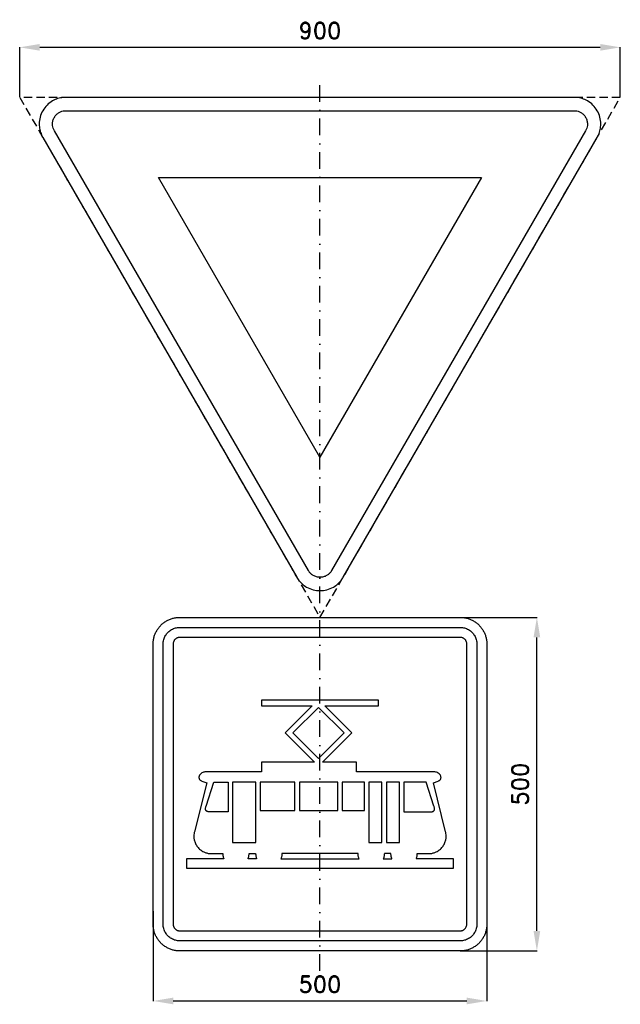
# Model space of a CAD drawing. Header units: millimetres. Extents: x -29 to 871, y -80 to 1396.
import ezdxf

# ---------------------------------------------------------------- set-up
doc = ezdxf.new("R2010")
doc.units = ezdxf.units.MM
doc.header["$LTSCALE"] = 5
doc.linetypes.add('ČERCHOVANÁX2', pattern=[2, 1, -0.5, 0, -0.5])
doc.linetypes.add('ČÁRKOVANÁX2', pattern=[1.5, 1, -0.5])
doc.layers.add('Kóty', color=2, linetype='Continuous')
doc.layers.add('Značka', color=7, linetype='Continuous')
doc.styles.get("Standard").update_dxf_attribs({"font": 'romand.shx', "height": 25})
doc.dimstyles.get("Standard").update_dxf_attribs({"dimtxt": 25, "dimasz": 30, "dimexe": 0.18, "dimexo": 0.0625, "dimgap": 12.5, "dimtad": 1, "dimdec": 0, "dimzin": 0, "dimdsep": 46, "dimtxsty": 'Standard', "dimcen": 0.09, "dimadec": 0, "dimazin": 0, "dimtfac": 1, "dimtdec": 0, "dimtofl": 0, "dimtmove": 0, "dimatfit": 3, "dimfxl": 1, "dimtolj": 1, "dimtzin": 0, "dimarcsym": 0})

# ---------------------------------------------------------------- blocks, each defined once
blk = doc.blocks.new('*D0')
at = {"layer": 'Defpoints', "color": 0, "transparency": 16777216}
for p in [(870.7, 1354.4), (-29.3, 1279.4), (870.7, 1279.4)]:
    blk.add_point(p, dxfattribs=at)
at = {"layer": 'Kóty', "color": 0, "lineweight": -2, "transparency": 16777216}
for p, q in [((-29.3, 1279.5), (-29.3, 1354.6)), ((0.7, 1354.4), (840.7, 1354.4)), ((870.7, 1279.5), (870.7, 1354.6))]:
    blk.add_line(p, q, dxfattribs=at)
at = {"layer": 'Kóty', "color": 0, "transparency": 16777216}
for points in [[(0.7, 1359.4), (0.7, 1349.4), (-29.3, 1354.4)], [(840.7, 1359.4), (840.7, 1349.4), (870.7, 1354.4)]]:
    blk.add_solid(points, dxfattribs=at)
at = {"layer": 'Kóty', "color": 0, "transparency": 16777216, "insert": (420.7, 1379.4), "char_height": 25, "attachment_point": 5}
blk.add_mtext('\\A1;900', dxfattribs=at)
blk = doc.blocks.new('*D1')
at = {"layer": 'Defpoints', "color": 0, "transparency": 16777216}
for p in [(630.7, 500), (745.7, 500), (630.7, 0)]:
    blk.add_point(p, dxfattribs=at)
at = {"layer": 'Kóty', "color": 0, "lineweight": -2, "transparency": 16777216}
for p, q in [((630.8, 500), (745.9, 500)), ((745.7, 30), (745.7, 470)), ((630.8, 0), (745.9, 0))]:
    blk.add_line(p, q, dxfattribs=at)
at = {"layer": 'Kóty', "color": 0, "transparency": 16777216}
for points in [[(740.7, 470), (750.7, 470), (745.7, 500)], [(740.7, 30), (750.7, 30), (745.7, 0)]]:
    blk.add_solid(points, dxfattribs=at)
at = {"layer": 'Kóty', "color": 0, "transparency": 16777216, "insert": (720.7, 250), "char_height": 25, "attachment_point": 5, "rotation": 90}
blk.add_mtext('\\A1;500', dxfattribs=at)
blk = doc.blocks.new('*D2')
at = {"layer": 'Defpoints', "color": 0, "transparency": 16777216}
for p in [(170.7, 59.8), (670.7, 59.8), (670.7, -75)]:
    blk.add_point(p, dxfattribs=at)
at = {"layer": 'Kóty', "color": 0, "lineweight": -2, "transparency": 16777216}
for p, q in [((170.7, 59.7), (170.7, -75.2)), ((670.7, 59.7), (670.7, -75.2)), ((200.7, -75), (640.7, -75))]:
    blk.add_line(p, q, dxfattribs=at)
at = {"layer": 'Kóty', "color": 0, "transparency": 16777216}
for points in [[(200.7, -70), (200.7, -80), (170.7, -75)], [(640.7, -70), (640.7, -80), (670.7, -75)]]:
    blk.add_solid(points, dxfattribs=at)
at = {"layer": 'Kóty', "color": 0, "transparency": 16777216, "insert": (420.7, -50), "char_height": 25, "attachment_point": 5}
blk.add_mtext('\\A1;500', dxfattribs=at)

msp = doc.modelspace()

# ---------------------------------------------------------------- linework, layer by layer
at = {"layer": 'Značka', "color": 6, "linetype": 'ČERCHOVANÁX2', "lineweight": 25, "ltscale": 5}
msp.add_line((420.7, -30), (420.7, 1309.7), dxfattribs=at)
at = {"layer": 'Značka', "color": 6, "linetype": 'ČÁRKOVANÁX2', "ltscale": 2.5}
msp.add_lwpolyline([(-29.3, 1279.4), (420.7, 500), (870.7, 1279.4)], close=True, dxfattribs=at)
at = {"layer": 'Značka', "color": 5}
for points in [[(5.4, 1219.4), (386.1, 560), (387.2, 558.2, 0.010736), (388.4, 556.5, 0.05577), (393.9, 550.2, 0.055977), (400.7, 545.4, 0.06956), (410.3, 541.3, 0.069791), (420.7, 540, 0.069502), (431.1, 541.3, 0.067733), (440.7, 545.4, 0.055946), (447.6, 550.2, 0.061133), (453.1, 556.5, 0.012257), (454.2, 558.2, 0.004062), (455.4, 560), (836.1, 1219.4), (837.1, 1221.3, 0.010712), (838, 1223.1, 0.055704), (840.6, 1231.1, 0.055982), (841.4, 1239.4, 0.069586), (840.1, 1249.8, 0.06977), (836.1, 1259.4, 0.069479), (829.8, 1267.7, 0.067785), (821.4, 1274.1, 0.055981), (813.8, 1277.6, 0.061109), (805.6, 1279.2), (803.5, 1279.3), (801.4, 1279.4), (40, 1279.4), (37.9, 1279.3), (35.8, 1279.2, 0.055792), (27.6, 1277.5, 0.055978), (20, 1274.1, 0.069563), (11.7, 1267.8, 0.069778), (5.4, 1259.4, 0.069488), (1.3, 1249.8, 0.067789), (0, 1239.4, 0.055937), (0.8, 1231, 0.060953), (3.5, 1223.1), (4.4, 1221.3), (5.4, 1219.4)], [(210.7, 0), (210.6, 0), (210.4, 0, -0.03218), (205.2, 0.4, -0.035444), (200.2, 1.4, -0.036266), (195.3, 3.1, -0.034419), (190.6, 5.4, -0.033723), (186.3, 8.3, -0.034085), (182.4, 11.7, -0.034206), (179, 15.6, -0.03423), (176.1, 19.9, -0.034045), (173.8, 24.5, -0.033416), (172.1, 29.4, -0.034129), (171.1, 34.5, -0.036747), (170.7, 39.7), (170.7, 39.8), (170.7, 40), (170.7, 460), (170.7, 460.2), (170.7, 460.3, -0.032179), (171.1, 465.5, -0.035441), (172.1, 470.6, -0.03627), (173.8, 475.5, -0.034425), (176.1, 480.1, -0.033724), (179, 484.4, -0.034084), (182.4, 488.3, -0.03421), (186.3, 491.7, -0.034229), (190.6, 494.6, -0.034041), (195.3, 496.9, -0.033411), (200.2, 498.6, -0.034123), (205.2, 499.7, -0.036741), (210.4, 500), (210.6, 500), (210.7, 500), (630.7, 500), (630.9, 500), (631, 500, -0.032174), (636.2, 499.6, -0.035443), (641.3, 498.6, -0.036265), (646.2, 496.9, -0.034414), (650.8, 494.6, -0.033719), (655.1, 491.7, -0.034082), (659, 488.3, -0.034215), (662.4, 484.4, -0.034226), (665.3, 480.1, -0.03405), (667.6, 475.5, -0.033405), (669.3, 470.6, -0.034129), (670.4, 465.5, -0.036741), (670.7, 460.3), (670.7, 460.2), (670.7, 460), (670.7, 40), (670.7, 39.8), (670.7, 39.7, -0.032179), (670.4, 34.5, -0.035442), (669.3, 29.4, -0.03626), (667.6, 24.5, -0.034413), (665.3, 19.9, -0.033721), (662.4, 15.6, -0.034079), (659, 11.7, -0.03421), (655.1, 8.3, -0.034233), (650.8, 5.4, -0.034047), (646.2, 3.1, -0.033414), (641.3, 1.4, -0.034126), (636.2, 0.3, -0.036745), (631, 0), (630.9, 0), (630.7, 0), (210.7, 0)], [(210.7, 15), (210.6, 15), (210.5, 15, -0.03218), (207.3, 15.2, -0.035443), (204.1, 15.9, -0.036267), (201.1, 16.9, -0.034421), (198.2, 18.4, -0.033722), (195.5, 20.2, -0.034087), (193, 22.3, -0.034208), (190.9, 24.7, -0.034231), (189.1, 27.4, -0.03404), (187.7, 30.3, -0.033412), (186.6, 33.4, -0.034124), (185.9, 36.6, -0.036741), (185.7, 39.8), (185.7, 39.9), (185.7, 40), (185.7, 460), (185.7, 460.1), (185.7, 460.2, -0.032179), (185.9, 463.4, -0.03544), (186.6, 466.6, -0.036267), (187.6, 469.7, -0.034412), (189.1, 472.6, -0.033717), (190.9, 475.3, -0.034079), (193, 477.7, -0.034205), (195.5, 479.8, -0.034227), (198.2, 481.6, -0.034053), (201.1, 483.1, -0.033418), (204.1, 484.1, -0.034129), (207.3, 484.8, -0.036746), (210.5, 485), (210.6, 485), (210.7, 485), (630.7, 485), (630.8, 485), (630.9, 485, -0.032179), (634.1, 484.8, -0.035455), (637.3, 484.1, -0.036284), (640.4, 483.1, -0.034416), (643.3, 481.6, -0.033734), (646, 479.8, -0.03409), (648.4, 477.7, -0.034192), (650.5, 475.3, -0.034225), (652.3, 472.6, -0.034022), (653.8, 469.7, -0.033407), (654.8, 466.6, -0.034136), (655.5, 463.4, -0.036736), (655.7, 460.2), (655.7, 460.1), (655.7, 460), (655.7, 40), (655.7, 39.9), (655.7, 39.8, -0.032198), (655.5, 36.6, -0.035432), (654.8, 33.4, -0.036247), (653.8, 30.3, -0.034407), (652.3, 27.4, -0.033723), (650.5, 24.7, -0.034079), (648.4, 22.3, -0.034215), (646, 20.2, -0.034228), (643.3, 18.4, -0.034052), (640.4, 16.9, -0.033418), (637.3, 15.9, -0.034129), (634.1, 15.2, -0.036743), (630.9, 15), (630.8, 15), (630.7, 15), (210.7, 15)], [(210.7, 30), (630.7, 30), (630.8, 30), (630.8, 30, 0.032183), (632.1, 30.1, 0.035447), (633.4, 30.4, 0.036286), (634.6, 30.8, 0.034422), (635.7, 31.4, 0.033747), (636.8, 32.1, 0.034103), (637.8, 32.9, 0.034187), (638.6, 33.9), (639.4, 35), (639.9, 36.1), (640.4, 37.4), (640.6, 38.6), (640.7, 39.9), (640.7, 40), (640.7, 40), (640.7, 460), (640.7, 460), (640.7, 460.1, 0.032177), (640.6, 461.4, 0.035489), (640.4, 462.6, 0.036281), (639.9, 463.9, 0.034425), (639.4, 465, 0.03374), (638.6, 466.1, 0.034066), (637.8, 467.1, 0.03423), (636.8, 467.9, 0.0342), (635.7, 468.6, 0.034034), (634.6, 469.2, 0.033425), (633.4, 469.6, 0.034147), (632.1, 469.9, 0.03674), (630.8, 470), (630.8, 470), (630.7, 470), (210.7, 470), (210.7, 470), (210.6, 470, 0.032179), (209.3, 469.9, 0.035443), (208.1, 469.6, 0.036259), (206.9, 469.2, 0.034419), (205.7, 468.6, 0.033729), (204.6, 467.9, 0.034073), (203.6, 467.1, 0.034191), (202.8, 466.1, 0.034225), (202.1, 465, 0.034056), (201.5, 463.9, 0.033414), (201.1, 462.6, 0.034128), (200.8, 461.4, 0.036743), (200.7, 460.1), (200.7, 460), (200.7, 460), (200.7, 40), (200.7, 40), (200.7, 39.9, 0.032179), (200.8, 38.6, 0.035442), (201.1, 37.4, 0.036259), (201.5, 36.1, 0.034412), (202.1, 35, 0.033722), (202.8, 33.9, 0.034079), (203.6, 32.9, 0.034208), (204.6, 32.1, 0.034233), (205.7, 31.4, 0.034047), (206.9, 30.8, 0.033418), (208.1, 30.4, 0.034128), (209.3, 30.1, 0.036747), (210.6, 30), (210.7, 30), (210.7, 30)], [(620.7, 124), (620.7, 138.2), (564.9, 138.2), (565.1, 138.6), (565.2, 139, 0.021453), (565.7, 140.4, 0.020749), (566.1, 142, 0.021458), (566.3, 143.5, 0.023755), (566.5, 145.1, 0.004646), (566.5, 145.5), (566.5, 145.9), (583.5, 145.9), (584.7, 145.9), (585.8, 146, 0.048391), (590.5, 146.8, 0.048431), (595, 148.6, 0.060279), (600, 151.7, 0.060507), (604.2, 156, 0.060209), (607.3, 161.1, 0.058669), (609.2, 166.7, 0.048472), (609.8, 171.5, 0.052994), (609.4, 176.2, 0.010548), (609.2, 177.4), (609, 178.6), (590.6, 252.2), (598, 254.7), (598.2, 254.8), (598.5, 254.9), (599.4, 255.4, 0.048456), (600.2, 256, 0.060133), (601.1, 257, 0.059507), (601.7, 258.2, 0.05995), (602, 259.5, 0.062301), (602, 260.8, 0.059209), (601.7, 262.1, 0.049445), (601.2, 263.3, 0.092293), (599.2, 265.6, 0.063491), (596.6, 267.3, 0.047569), (594.2, 268.2, 0.058283), (591.8, 268.6), (591.2, 268.6), (590.6, 268.6), (475.5, 268.6), (475.5, 282.9), (424.7, 282.9), (468.5, 326.7), (428, 367.3), (508.4, 367.3), (508.4, 376), (333, 376), (333, 367.3), (409.1, 367.3), (368.5, 326.7), (412.4, 282.9), (333, 282.9), (333, 268.6), (250.9, 268.6), (250.2, 268.6), (249.6, 268.6, 0.052342), (247.2, 268.2, 0.051212), (244.9, 267.3, 0.05284), (242.8, 266, 0.058072), (241, 264.3), (240.6, 263.8), (240.2, 263.3), (240.1, 263.1), (240, 262.8, 0.048227), (239.6, 261.8, 0.048238), (239.4, 260.8, 0.060048), (239.4, 259.5, 0.060307), (239.8, 258.2, 0.060008), (240.3, 257, 0.058382), (241.2, 256), (242, 255.4), (242.9, 254.9), (243.2, 254.8), (243.4, 254.7), (250.9, 252.2), (232.5, 178.6), (232.2, 177.4), (232, 176.2, 0.048411), (231.7, 171.5, 0.048437), (232.2, 166.7, 0.060285), (234.1, 161.1, 0.060523), (237.2, 156, 0.060178), (241.4, 151.7, 0.05867), (246.4, 148.6, 0.048471), (250.9, 146.8, 0.05301), (255.6, 146), (256.8, 145.9), (258, 145.9), (275, 145.9), (275, 145.5), (275, 145.1, 0.021398), (275.1, 143.5, 0.020731), (275.4, 142, 0.021458), (275.7, 140.4, 0.023739), (276.2, 139), (276.4, 138.6), (276.5, 138.2), (220.7, 138.2), (220.7, 124), (620.7, 124)], [(312.9, 138.2), (313, 138.6), (313.2, 139, 0.021471), (313.7, 140.4, 0.02073), (314, 142, 0.021438), (314.3, 143.5, 0.023775), (314.4, 145.1, 0.004724), (314.4, 145.5), (314.4, 145.9), (324.3, 145.9), (324.3, 145.5), (324.3, 145.1, 0.021417), (324.4, 143.5, 0.02075), (324.7, 142, 0.021458), (325, 140.4, 0.023739), (325.5, 139), (325.7, 138.6), (325.8, 138.2), (312.9, 138.2)], [(479.3, 138.2), (479.1, 138.6), (479, 139, -0.02149), (478.5, 140.4, -0.020711), (478.1, 142, -0.02142), (477.8, 143.5, -0.023717), (477.7, 145.1), (477.7, 145.5), (477.7, 145.9), (363.7, 145.9), (363.7, 145.5, -0.004105), (363.7, 145.1, -0.021437), (363.6, 143.5, -0.020712), (363.3, 142, -0.021458), (363, 140.4, -0.023758), (362.5, 139), (362.3, 138.6), (362.2, 138.2), (479.3, 138.2)], [(528.6, 138.2), (528.4, 138.6), (528.3, 139, -0.021416), (527.8, 140.4, -0.020749), (527.4, 142, -0.021458), (527.2, 143.5, -0.023717), (527, 145.1), (527, 145.5), (527, 145.9), (517.2, 145.9), (517.2, 145.5, -0.004337), (517.1, 145.1, -0.021437), (517, 143.5, -0.02075), (516.8, 142, -0.021421), (516.4, 140.4, -0.023758), (515.9, 139), (515.8, 138.6), (515.6, 138.2), (528.6, 138.2)]]:
    msp.add_lwpolyline(points, format="xyb", dxfattribs=at)
at = {"layer": 'Značka', "color": 1}
msp.add_lwpolyline([(40, 1259.4), (801.4, 1259.4), (802.5, 1259.4), (803.5, 1259.3, -0.055827), (807.6, 1258.5, -0.055951), (811.4, 1256.7, -0.069552), (815.6, 1253.6, -0.0698), (818.8, 1249.4, -0.069513), (820.8, 1244.6, -0.067822), (821.4, 1239.4, -0.055946), (821, 1235.2, -0.060903), (819.7, 1231.3), (819.2, 1230.3), (818.8, 1229.4), (438, 570), (437.5, 569.1, -0.010755), (436.9, 568.2, -0.055851), (434.1, 565.1, -0.05603), (430.7, 562.7, -0.069574), (425.9, 560.6, -0.069723), (420.7, 560, -0.069439), (415.5, 560.6, -0.067755), (410.7, 562.7, -0.055971), (407.3, 565.1, -0.061159), (404.5, 568.2, -0.012274), (404, 569.1), (403.4, 570), (22.7, 1229.4), (22.2, 1230.3), (21.7, 1231.3, -0.055629), (20.4, 1235.2, -0.055931), (20, 1239.4, -0.069571), (20.6, 1244.6, -0.069812), (22.7, 1249.4, -0.069556), (25.8, 1253.6, -0.067729), (30, 1256.7, -0.055943), (33.8, 1258.5, -0.061126), (37.9, 1259.3), (39, 1259.4), (40, 1259.4)], format="xyb", dxfattribs=at)
msp.add_lwpolyline([(662.9, 1159.4), (420.7, 740), (178.6, 1159.4)], close=True, dxfattribs=at)
at = {"layer": 'Značka', "color": 5}
for points in [[(380.2, 326.7), (418.5, 365.1), (456.9, 326.7), (418.5, 288.4), (380.2, 326.7)], [(282.9, 208.5), (257.4, 208.5), (257.1, 208.5), (256.8, 208.5), (256.7, 208.5), (256.6, 208.5), (256.3, 208.5), (255.9, 208.5), (255.5, 208.5), (255, 208.5), (254.6, 208.5), (254.2, 208.5), (253.7, 208.6), (253.3, 208.6), (253, 208.7), (252.8, 208.7), (252.6, 208.8), (252.3, 208.8), (252.1, 208.9), (251.9, 209), (251.6, 209.1), (251.4, 209.2), (251.3, 209.2), (251.2, 209.3), (251, 209.4), (250.9, 209.4), (250.8, 209.5), (250.7, 209.6), (250.6, 209.7), (250.5, 209.8), (250.5, 209.8), (250.4, 209.8), (250.1, 210.2), (249.8, 210.6), (249.5, 211.1), (249.3, 211.7), (249.2, 212.4), (249.2, 213.2), (249.2, 213.8), (249.3, 214.4), (249.5, 215.4), (249.8, 216.4), (249.8, 216.7), (249.9, 217), (261.8, 252.8), (282.9, 252.8), (282.9, 208.5)], [(289.5, 162.4), (324.6, 162.4), (324.6, 252.8), (289.5, 252.8), (289.5, 162.4)], [(331.1, 210.6), (383.2, 210.6), (383.2, 252.8), (331.1, 252.8), (331.1, 210.6)], [(389.8, 210.6), (447.3, 210.6), (447.3, 252.8), (389.8, 252.8), (389.8, 210.6)], [(453.9, 210.6), (487.3, 210.6), (487.3, 252.8), (453.9, 252.8), (453.9, 210.6)], [(493.9, 162.4), (513.6, 162.4), (513.6, 252.8), (493.9, 252.8), (493.9, 162.4)], [(520.2, 162.4), (539.9, 162.4), (539.9, 252.8), (520.2, 252.8), (520.2, 162.4)], [(546.5, 208.5), (584, 208.5), (584.3, 208.5), (584.7, 208.5), (584.7, 208.5), (584.8, 208.5), (585.2, 208.5), (585.5, 208.5), (586, 208.5), (586.4, 208.5), (586.8, 208.5), (587.3, 208.5), (587.7, 208.6), (588.1, 208.6), (588.4, 208.7), (588.6, 208.7), (588.9, 208.8), (589.1, 208.8), (589.3, 208.9), (589.6, 209), (589.8, 209.1), (590, 209.2), (590.1, 209.2), (590.3, 209.3), (590.4, 209.4), (590.5, 209.4), (590.6, 209.5), (590.8, 209.6), (590.9, 209.7), (590.9, 209.8), (591, 209.8), (591, 209.8), (591.4, 210.2), (591.7, 210.6), (591.9, 211.1), (592.1, 211.7), (592.2, 212.4), (592.2, 213.2), (592.2, 213.8), (592.1, 214.4), (591.9, 215.4), (591.7, 216.4), (591.6, 216.7), (591.5, 217), (579.6, 252.8), (546.5, 252.8), (546.5, 208.5)]]:
    msp.add_lwpolyline(points, dxfattribs=at)

# ---------------------------------------------------------------- dimensions: what is measured, and where the dimension line sits
at = {"layer": 'Kóty'}
for base, p1, p2, picture, middle in [((870.7, 1354.4), (-29.3, 1279.4), (870.7, 1279.4), '*D0', (420.7, 1379.4)), ((670.7, -75), (170.7, 59.8), (670.7, 59.8), '*D2', (420.7, -50))]:
    dim = msp.add_linear_dim(base=base, p1=p1, p2=p2, dimstyle='Standard', dxfattribs=at)
    dim.commit()
    dim.dimension.update_dxf_attribs({"geometry": picture, "text_midpoint": middle})
dim = msp.add_linear_dim(base=(745.7, 500), p1=(630.7, 0), p2=(630.7, 500), angle=90, dimstyle='Standard', dxfattribs=at)
dim.commit()
dim.dimension.update_dxf_attribs({"geometry": '*D1', "text_midpoint": (720.7, 250)})

doc.saveas('drawing.dxf')
